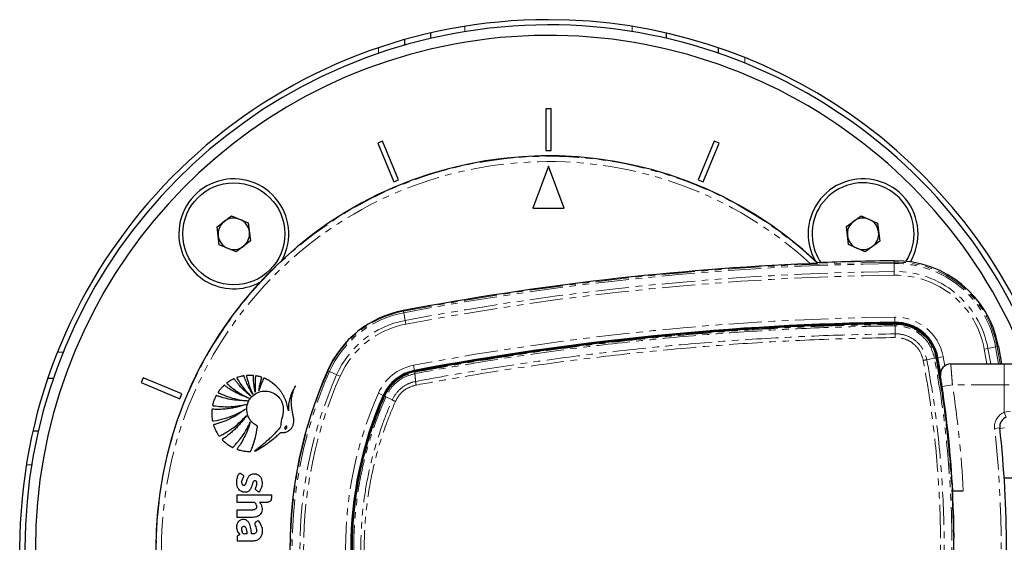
# Model space of a CAD drawing. Header units: millimetres. Extents: x 186 to 9508, y 327 to 8143.
# Tile 27 of 53: x 703 to 891, y 6144 to 6244. Entities that reach past the tile are written whole.
import ezdxf

# ---------------------------------------------------------------- set-up
doc = ezdxf.new("R2010")
doc.units = ezdxf.units.MM
doc.linetypes.add('PHANTOM', pattern=[12.7, 6.35, -1.27, 1.27, -1.27, 1.27, -1.27])

msp = doc.modelspace()

# ---------------------------------------------------------------- linework, layer by layer
at = {"color": 7, "linetype": 'Continuous', "lineweight": 25}
for p, q in [((781.31, 6241.03), (781.31, 6240.01)), ((826.31, 6241.03), (826.31, 6240.01)), ((776.33, 6239.76), (776.33, 6238.72)), ((836.31, 6237.14), (836.31, 6238.2)), ((804.31, 6226.57), (803.31, 6226.57)), ((803.31, 6226.57), (803.31, 6218.57)), ((804.31, 6218.57), (804.31, 6226.57)), ((772.13, 6220.37), (771.2, 6219.98)), ((771.2, 6219.98), (774.26, 6212.59)), ((775.19, 6212.98), (772.13, 6220.37)), ((835.49, 6220.37), (832.43, 6212.98)), ((833.36, 6212.59), (836.42, 6219.98)), ((836.42, 6219.98), (835.49, 6220.37)), ((803.31, 6218.57), (804.31, 6218.57)), ((803.81, 6215.57), (800.81, 6207.57)), ((806.81, 6207.57), (803.81, 6215.57)), ((774.26, 6212.59), (775.19, 6212.98)), ((832.43, 6212.98), (833.36, 6212.59)), ((800.81, 6207.57), (806.81, 6207.57)), ((740.52, 6204.03), (743.29, 6206.11)), ((743.29, 6206.11), (746.47, 6204.76)), ((860.74, 6204.05), (863.52, 6206.11)), ((863.52, 6206.11), (866.7, 6204.74)), ((740.94, 6200.59), (740.52, 6204.03)), ((746.47, 6204.76), (746.89, 6201.32)), ((861.13, 6200.61), (860.74, 6204.05)), ((866.7, 6204.74), (867.09, 6201.29)), ((746.89, 6201.32), (744.13, 6199.23)), ((867.09, 6201.29), (864.31, 6199.23)), ((744.13, 6199.23), (740.94, 6200.59)), ((864.31, 6199.23), (861.13, 6200.61)), ((855.22, 6197.06), (855.25, 6197.15)), ((889.77, 6181.17), (890.36, 6177.82)), ((878.71, 6176.23), (878.21, 6179.03)), ((880.67, 6177.82), (890.89, 6177.82)), ((890.89, 6177.82), (898.08, 6177.82)), ((709.24, 6175.07), (708.18, 6175.07)), ((726.4, 6175.18), (726.01, 6174.25)), ((733.79, 6172.12), (726.4, 6175.18)), ((726.01, 6174.25), (733.4, 6171.19)), ((733.4, 6171.19), (733.79, 6172.12)), ((705.35, 6165.07), (706.37, 6165.07)), ((890.87, 6156.07), (900.71, 6156.07)), ((881.01, 6154.25), (880.97, 6154.28)), ((744.33, 6152.8), (750.9, 6152.8)), ((744.33, 6151.39), (744.33, 6152.8)), ((750.9, 6152.8), (750.9, 6152.2)), ((880.98, 6154.07), (881.02, 6154.07)), ((881.01, 6153.57), (883.05, 6153.57)), ((747.7, 6151.39), (744.33, 6151.39)), ((750.09, 6151.39), (748.63, 6151.39)), ((744.33, 6149.93), (747.33, 6149.93)), ((744.33, 6148.52), (744.33, 6149.93)), ((747.33, 6148.52), (744.33, 6148.52)), ((747.95, 6147.65), (748.39, 6147.9)), ((747.28, 6143.99), (744.33, 6143.99))]:
    msp.add_line(p, q, dxfattribs=at)
at = {"color": 8, "linetype": 'PHANTOM', "lineweight": 18}
for p, q in [((787.81, 6242.29), (787.81, 6241.28)), ((819.81, 6242.29), (819.81, 6241.28)), ((771.33, 6237.15), (771.33, 6238.21)), ((841.31, 6236.35), (841.31, 6235.27)), ((869.85, 6197.28), (869.85, 6197.53)), ((869.85, 6197.28), (869.86, 6196.99)), ((869.86, 6196.99), (869.88, 6195.49)), ((869.88, 6194.78), (869.88, 6195.49)), ((776.11, 6187.89), (776.09, 6188.01)), ((776.11, 6187.89), (776.16, 6187.6)), ((776.44, 6186.13), (776.16, 6187.6)), ((776.57, 6185.43), (776.44, 6186.13)), ((870, 6185.78), (869.98, 6186.78)), ((870, 6185.69), (870, 6185.78)), ((870, 6185.39), (870, 6185.53)), ((870.02, 6185.11), (870.02, 6185.11)), ((870.06, 6183.62), (870.06, 6183.58)), ((887.07, 6180.67), (887.76, 6180.8)), ((887.57, 6177.82), (887.07, 6180.67)), ((889.24, 6181.07), (887.76, 6180.8)), ((887.76, 6180.8), (888.29, 6177.82)), ((889.24, 6181.07), (889.52, 6181.13)), ((889.81, 6177.82), (889.24, 6181.07)), ((889.52, 6181.13), (889.77, 6181.17)), ((889.52, 6181.13), (890.11, 6177.82)), ((710.03, 6180.07), (711.11, 6180.07)), ((877.56, 6178.91), (877.56, 6178.91)), ((877.84, 6178.96), (877.97, 6178.98)), ((878.13, 6179.01), (878.21, 6179.03)), ((878.21, 6179.03), (879.2, 6179.21)), ((879.2, 6179.21), (879.51, 6177.45)), ((778.06, 6177.57), (778.25, 6176.59)), ((890.89, 6177.82), (890.89, 6173.82)), ((761.72, 6176.47), (761.6, 6176.52)), ((761.72, 6176.47), (761.98, 6176.35)), ((763.36, 6175.74), (761.98, 6176.35)), ((764, 6175.46), (763.36, 6175.74)), ((778.26, 6176.5), (778.25, 6176.59)), ((778.31, 6176.27), (778.3, 6176.34)), ((778.3, 6176.27), (778.31, 6176.27)), ((778.3, 6175.98), (778.3, 6175.98)), ((879.01, 6173.52), (880.99, 6173.82)), ((890.89, 6173.82), (880.99, 6173.82)), ((899.44, 6173.82), (890.89, 6173.82)), ((890.89, 6168.6), (890.89, 6173.82)), ((771.32, 6172.22), (772.24, 6171.82)), ((772.32, 6171.78), (772.24, 6171.82)), ((772.53, 6171.69), (772.47, 6171.72)), ((772.53, 6171.68), (772.53, 6171.69)), ((772.76, 6171.57), (772.75, 6171.56)), ((772.75, 6171.56), (772.75, 6171.56)), ((890.89, 6168.6), (892.07, 6168.82)), ((890.89, 6168.6), (891.27, 6167.67)), ((889.04, 6165.49), (890.03, 6165.6)), ((890.93, 6165.6), (890.04, 6165.5)), ((704.09, 6158.57), (705.1, 6158.57))]:
    msp.add_line(p, q, dxfattribs=at)
at = {"color": 8, "linetype": 'PHANTOM', "lineweight": 18, "flags": 128}
for points in [[(870.06, 6183.62), (870.03, 6184.5), (870.02, 6185.11)], [(877.56, 6178.91), (876.94, 6178.79), (876.1, 6178.63)], [(773.99, 6170.94), (773.55, 6171.16), (772.99, 6171.44), (772.75, 6171.56)]]:
    msp.add_lwpolyline(points, dxfattribs=at)
at = {"color": 7, "linetype": 'Continuous', "lineweight": 25, "flags": 128}
msp.add_lwpolyline([(878.67, 6175.94), (878.66, 6176.01), (878.13, 6179.01)], dxfattribs=at)
at = {"color": 7, "linetype": 'Continuous', "lineweight": 25}
msp.add_circle((743.71, 6202.67), 9.75, dxfattribs=at)
for centre, radius, start, end in [((803.81, 6142.57), 101, 90, 339.5732), ((803.81, 6142.57), 100, 20.6403, 339.3597), ((803.81, 6142.57), 101, 20.4268, 90), ((803.81, 6142.57), 98, 21.0814, 338.9186), ((803.81, 6142.57), 75, 46.6933, 313.3067), ((743.71, 6202.67), 10.5, 331.6399, 180), ((863.91, 6202.67), 10.5, 329.3741, 180), ((863.91, 6202.67), 9.75, 327.4322, 186.5432), ((743.71, 6202.67), 3, 126.9721, 186.9721), ((743.71, 6202.67), 3, 66.9721, 126.9721), ((743.71, 6202.67), 3, 6.9721, 66.9721), ((863.91, 6202.67), 3, 126.5432, 186.5432), ((863.91, 6202.67), 3, 66.5432, 126.5432), ((863.91, 6202.67), 3, 6.5432, 66.5432), ((743.71, 6202.67), 3, 306.9721, 6.9721), ((863.91, 6202.67), 3, 306.5432, 6.5432), ((743.71, 6202.67), 10.5, 180, 298.3601), ((743.71, 6202.67), 3, 186.9721, 246.9721), ((863.91, 6202.67), 10.5, 180, 208.3601), ((863.91, 6202.67), 9.75, 186.5432, 214.3627), ((863.91, 6202.67), 3, 186.5432, 246.5432), ((743.71, 6202.67), 3, 246.9721, 306.9721), ((863.91, 6202.67), 3, 246.5432, 306.5432), ((876.63, 5657.07), 540.5, 90.7191, 92.267), ((870.1, 6177.53), 20, 10.4908, 90.7191), ((876.63, 5657.07), 540.38, 92.4164, 100.7235), ((779.78, 6168.48), 19.88, 100.7235, 156.1432), ((876.63, 5657.07), 528.75, 90.7191, 100.7235), ((876.63, 5657.07), 528.66, 90.7191, 100.7235), ((876.63, 5657.07), 528.5, 90.7191, 100.7235), ((870.1, 6177.53), 8.25, 10.4908, 90.7191), ((870.1, 6177.53), 8.16, 10.4908, 90.7191), ((870.1, 6177.53), 8, 10.4908, 90.7191), ((681.31, 6142.57), 200, 1.7191, 10.4908), ((681.31, 6142.57), 200, 4.1474, 10.4908), ((880.67, 6175.82), 2, 90, 189.2779), ((838.37, 6142.57), 83.94, 156.1432, 203.8568), ((779.78, 6168.48), 8.25, 100.7235, 156.1432), ((779.78, 6168.48), 8.16, 100.7235, 156.1432), ((779.78, 6168.48), 8, 100.7235, 156.1432), ((681.31, 6143.25), 200, 2.9569, 8.7036), ((838.37, 6142.57), 72.31, 156.1432, 203.8568), ((838.37, 6142.57), 72.23, 156.1432, 203.8568), ((838.37, 6142.57), 72.06, 156.1432, 203.8568), ((892.02, 6165.82), 2, 112.0417, 186.3565), ((683.31, 6142.57), 208, 353.6435, 6.3565), ((681.31, 6142.57), 199.93, 359.4268, 0.5732)]:
    msp.add_arc(centre, radius, start, end, dxfattribs=at)
at = {"color": 8, "linetype": 'PHANTOM', "lineweight": 18}
for centre, radius, start, end in [((803.81, 6142.57), 74.91, 46.6649, 313.3351), ((803.81, 6142.57), 73.91, 47.3895, 312.6105), ((876.63, 5657.07), 540.25, 90.7191, 100.7235), ((876.63, 5657.07), 539.96, 90.7191, 100.7235), ((876.63, 5657.07), 538.46, 90.7191, 100.7235), ((870.1, 6177.53), 19.75, 10.4908, 90.7191), ((870.1, 6177.53), 19.46, 10.4908, 90.7191), ((870.1, 6177.53), 17.96, 10.4908, 90.7191), ((876.63, 5657.07), 537.75, 90.7191, 100.7235), ((870.1, 6177.53), 17.25, 10.4908, 90.7191), ((779.78, 6168.48), 19.75, 100.7235, 156.1432), ((779.78, 6168.48), 19.46, 100.7235, 156.1432), ((779.78, 6168.48), 17.96, 100.7235, 156.1432), ((876.63, 5657.07), 529.75, 90.7191, 100.7235), ((870.1, 6177.53), 9.25, 10.4908, 90.7191), ((779.78, 6168.48), 17.25, 100.7235, 156.1432), ((867.05, 6185.1), 2.96, 0.0685, 5.6487), ((875.01, 6192.86), 14.18, 280.3598, 281.4916), ((779.78, 6168.48), 9.25, 100.7235, 156.1432), ((838.37, 6142.57), 83.82, 156.1432, 203.8568), ((838.37, 6142.57), 83.52, 156.1432, 203.8568), ((838.37, 6142.57), 82.02, 156.1432, 203.8568), ((838.37, 6142.57), 81.32, 156.1432, 203.8568), ((778.84, 6176.11), 0.559, 163.5371, 193.4563), ((681.31, 6143.25), 202, 2.9276, 8.7036), ((838.37, 6142.57), 73.31, 156.1432, 203.8568), ((773.27, 6172.8), 1.34, 236.2906, 247.3365), ((781.69, 6186.65), 17.49, 243.874, 246.0208), ((892.02, 6165.82), 3, 112.0417, 186.3565), ((683.31, 6142.57), 207, 353.6435, 6.3565)]:
    msp.add_arc(centre, radius, start, end, dxfattribs=at)
at = {"color": 7, "linetype": 'Continuous', "lineweight": 25}
for points, knots in [([(855.22, 6197.06), (855.21, 6197.05), (855.19, 6197.05), (855.02, 6197.03), (854.73, 6197.01), (854.31, 6196.99), (854, 6196.97), (853.85, 6196.97)], [0, 0, 0, 0, 0.1440968, 0.2875872, 0.486137, 0.7601998, 1, 1, 1, 1]), ([(746.93, 6171.69), (746.41, 6172.14), (745.59, 6172.82), (744.73, 6173.76), (744.28, 6174.31), (744.01, 6174.64), (743.89, 6174.85), (743.8, 6174.94), (743.77, 6174.96), (743.75, 6174.97), (743.71, 6174.97), (743.66, 6174.96), (743.57, 6174.91), (743.34, 6174.79), (743.01, 6174.61), (742.69, 6174.39), (742.48, 6174.26), (742.41, 6174.2), (742.39, 6174.18), (742.38, 6174.15), (742.39, 6174.12), (742.41, 6174.07), (742.47, 6174.02), (742.52, 6173.98), (742.54, 6173.96), (742.55, 6173.96), (742.55, 6173.95), (742.55, 6173.95), (742.55, 6173.95), (742.55, 6173.95), (742.55, 6173.95), (742.55, 6173.95), (743.12, 6173.44), (744.39, 6172.42), (745.84, 6171.68), (746.61, 6171.28)], [0, 0, 0, 0, 0.181563, 0.281452, 0.336766, 0.368324, 0.39543, 0.400295, 0.402717, 0.404776, 0.406735, 0.41078, 0.419527, 0.434462, 0.477332, 0.519899, 0.538335, 0.541449, 0.544399, 0.546346, 0.548841, 0.551627, 0.562442, 0.56711, 0.56892, 0.56965, 0.569956, 0.570088, 0.570146, 0.570171, 0.570182, 0.570187, 0.57019, 0.771132, 1, 1, 1, 1]), ([(747.32, 6172.06), (747.04, 6172.52), (746.6, 6173.26), (746.16, 6174.22), (745.92, 6174.83), (745.78, 6175.19), (745.72, 6175.4), (745.69, 6175.49), (745.67, 6175.52), (745.65, 6175.53), (745.63, 6175.55), (745.59, 6175.55), (745.52, 6175.54), (745.42, 6175.52), (745.26, 6175.49), (744.99, 6175.43), (744.69, 6175.35), (744.45, 6175.28), (744.34, 6175.24), (744.3, 6175.21), (744.28, 6175.18), (744.28, 6175.13), (744.3, 6175.09), (744.33, 6175.04), (744.35, 6175), (744.37, 6174.97), (744.37, 6174.96), (744.38, 6174.96), (744.38, 6174.95), (744.38, 6174.95), (744.38, 6174.95), (744.38, 6174.95), (744.38, 6174.95), (744.72, 6174.38), (745.49, 6173.23), (746.44, 6172.22), (746.93, 6171.69)], [0, 0, 0, 0, 0.165667, 0.266279, 0.325785, 0.370092, 0.385201, 0.394149, 0.396289, 0.398331, 0.400329, 0.404851, 0.409546, 0.422041, 0.435842, 0.460922, 0.507787, 0.532654, 0.538534, 0.542969, 0.546556, 0.550022, 0.555764, 0.56218, 0.567863, 0.570218, 0.571206, 0.57163, 0.571814, 0.571894, 0.57193, 0.571945, 0.571952, 0.571957, 0.777413, 1, 1, 1, 1]), ([(747.81, 6172.42), (747.72, 6172.88), (747.58, 6173.63), (747.49, 6174.55), (747.46, 6175.08), (747.45, 6175.37), (747.46, 6175.51), (747.44, 6175.58), (747.4, 6175.6), (747.38, 6175.61), (747.32, 6175.63), (747.18, 6175.64), (746.93, 6175.65), (746.64, 6175.64), (746.39, 6175.64), (746.27, 6175.63), (746.21, 6175.62), (746.19, 6175.61), (746.17, 6175.59), (746.15, 6175.56), (746.14, 6175.51), (746.17, 6175.38), (746.24, 6175.09), (746.39, 6174.51), (746.71, 6173.45), (747.07, 6172.62), (747.32, 6172.06)], [0, 0, 0, 0, 0.173667, 0.277701, 0.336774, 0.369433, 0.380571, 0.39028, 0.392921, 0.395812, 0.399929, 0.415801, 0.444961, 0.493447, 0.520917, 0.534753, 0.538746, 0.542045, 0.544886, 0.547523, 0.554857, 0.563491, 0.595044, 0.666572, 0.779172, 1, 1, 1, 1]), ([(748.51, 6172.72), (748.55, 6173.01), (748.63, 6173.54), (748.78, 6174.2), (748.89, 6174.64), (748.96, 6174.88), (749, 6175.04), (749.04, 6175.15), (749.04, 6175.22), (749.04, 6175.25), (749.02, 6175.27), (748.9, 6175.34), (748.66, 6175.4), (748.37, 6175.46), (748.15, 6175.51), (748.03, 6175.53), (747.96, 6175.54), (747.91, 6175.54), (747.88, 6175.52), (747.86, 6175.49), (747.84, 6175.42), (747.83, 6175.25), (747.79, 6174.9), (747.74, 6173.93), (747.78, 6173.07), (747.81, 6172.42)], [0, 0, 0, 0, 0.127698, 0.23016, 0.296705, 0.322542, 0.341876, 0.367198, 0.371042, 0.374711, 0.378669, 0.383491, 0.434305, 0.485479, 0.510406, 0.531464, 0.538702, 0.544566, 0.549073, 0.554075, 0.560071, 0.580208, 0.62816, 0.714057, 1, 1, 1, 1]), ([(754.19, 6168.87), (754.02, 6169.58), (753.68, 6171), (752.6, 6172.86), (751.37, 6174.04), (750.46, 6174.64), (750.04, 6174.86), (749.83, 6174.96), (749.69, 6175.02), (749.58, 6175.08), (749.5, 6175.1), (749.45, 6175.1), (749.4, 6175.06), (749.36, 6175), (749.33, 6174.92), (749.3, 6174.84), (749.22, 6174.64), (749.04, 6174.25), (748.78, 6173.57), (748.6, 6173.03), (748.51, 6172.72)], [0, 0, 0, 0, 0.202229, 0.40583, 0.591312, 0.672977, 0.708933, 0.723066, 0.737203, 0.751346, 0.758346, 0.76153, 0.764796, 0.773005, 0.782354, 0.789655, 0.796108, 0.841429, 0.909394, 1, 1, 1, 1]), ([(879.01, 6173.52), (878.98, 6173.67), (878.93, 6174.05), (878.84, 6174.6), (878.76, 6175.1), (878.71, 6175.43), (878.7, 6175.48), (878.69, 6175.5)], [0, 0, 0, 0, 0.148936, 0.363368, 0.575824, 0.787673, 1, 1, 1, 1]), ([(746.61, 6171.28), (745.71, 6171.62), (744.42, 6172.12), (743.08, 6172.94), (742.51, 6173.32), (742.24, 6173.51), (742.08, 6173.62), (741.98, 6173.72), (741.91, 6173.75), (741.87, 6173.75), (741.84, 6173.73), (741.79, 6173.69), (741.7, 6173.6), (741.5, 6173.4), (741.23, 6173.12), (740.98, 6172.78), (740.81, 6172.58), (740.74, 6172.47), (740.72, 6172.43), (740.72, 6172.39), (740.73, 6172.36), (740.78, 6172.31), (740.85, 6172.28), (740.91, 6172.26), (740.94, 6172.24), (740.95, 6172.24), (740.95, 6172.24), (740.96, 6172.24), (740.96, 6172.24), (740.96, 6172.24), (740.96, 6172.24), (740.96, 6172.24), (741.47, 6172), (742.57, 6171.55), (744.35, 6171.03), (745.63, 6170.86), (746.3, 6170.77)], [0, 0, 0, 0, 0.221218, 0.318628, 0.361529, 0.378392, 0.39526, 0.406999, 0.409707, 0.412374, 0.415346, 0.417923, 0.427889, 0.443092, 0.483276, 0.518157, 0.540037, 0.544161, 0.547903, 0.550197, 0.552664, 0.555265, 0.565387, 0.569719, 0.571381, 0.572047, 0.572325, 0.572445, 0.572497, 0.57252, 0.57253, 0.572534, 0.572538, 0.702949, 0.845438, 1, 1, 1, 1]), ([(747.69, 6161.17), (747.84, 6161.22), (748.09, 6161.31), (748.43, 6161.53), (748.86, 6161.79), (749.49, 6162.21), (750.37, 6162.83), (751.26, 6163.52), (751.98, 6164.12), (752.39, 6164.47), (752.56, 6164.64), (752.62, 6164.68), (752.65, 6164.7), (752.66, 6164.72), (752.67, 6164.73), (752.69, 6164.74), (752.72, 6164.74), (752.76, 6164.74), (752.85, 6164.72), (752.97, 6164.72), (753.08, 6164.72), (753.15, 6164.72), (753.18, 6164.72), (753.19, 6164.72), (753.2, 6164.72), (753.2, 6164.73), (753.2, 6164.73), (753.2, 6164.73), (753.2, 6164.73), (753.42, 6164.74), (753.84, 6164.84), (754.39, 6165.16), (754.8, 6165.61), (755.16, 6166.32), (755.22, 6167.37), (754.9, 6168.73), (754.67, 6170), (754.71, 6171.14), (754.86, 6171.92), (755.06, 6172.57), (755.25, 6173.12), (755.4, 6173.46), (755.49, 6173.64), (755.5, 6173.65)], [0, 0, 0, 0, 0.02822, 0.047024, 0.072189, 0.117124, 0.182915, 0.263094, 0.318189, 0.351119, 0.358364, 0.361518, 0.363967, 0.364769, 0.365681, 0.366458, 0.368426, 0.370883, 0.374355, 0.383843, 0.39149, 0.394855, 0.396335, 0.396987, 0.397274, 0.3974, 0.397455, 0.39748, 0.39749, 0.397499, 0.435527, 0.473257, 0.509719, 0.541957, 0.613525, 0.690941, 0.79256, 0.84284, 0.893244, 0.933507, 0.964789, 0.996041, 1, 1, 1, 1]), ([(755.5, 6173.65), (755.32, 6173.35), (754.96, 6172.73), (754.54, 6171.74), (754.24, 6170.71), (754.14, 6169.82), (754.14, 6169.21), (754.18, 6168.95), (754.19, 6168.87)], [0, 0, 0, 0, 0.209784, 0.422933, 0.635761, 0.846744, 0.951153, 1, 1, 1, 1]), ([(746.3, 6170.77), (745.2, 6170.82), (743.63, 6170.88), (741.89, 6171.3), (741.15, 6171.52), (740.79, 6171.65), (740.58, 6171.71), (740.44, 6171.79), (740.35, 6171.78), (740.3, 6171.75), (740.23, 6171.6), (740.1, 6171.31), (739.93, 6170.91), (739.79, 6170.5), (739.72, 6170.21), (739.67, 6170.04), (739.66, 6169.96), (739.67, 6169.91), (739.71, 6169.87), (739.76, 6169.86), (739.8, 6169.85), (739.83, 6169.85), (739.84, 6169.85), (739.84, 6169.85), (739.85, 6169.85), (739.85, 6169.85), (739.85, 6169.85), (739.85, 6169.85), (739.85, 6169.85), (740.81, 6169.7), (742.9, 6169.54), (744.95, 6169.9), (746.04, 6170.09)], [0, 0, 0, 0, 0.2255528, 0.3249177, 0.3686671, 0.3858599, 0.4030558, 0.4148985, 0.4176634, 0.4206622, 0.4279839, 0.4501466, 0.4874333, 0.5176517, 0.539746, 0.549342, 0.5531365, 0.5570922, 0.5603648, 0.5639821, 0.5674381, 0.5689722, 0.5696397, 0.5699311, 0.5700588, 0.5701149, 0.5701395, 0.5701504, 0.5701552, 0.5701589, 0.7715299, 1, 1, 1, 1]), ([(746.76, 6161.11), (746.79, 6161.11), (746.84, 6161.1), (746.89, 6161.12), (746.93, 6161.15), (746.96, 6161.22), (747.04, 6161.42), (747.24, 6161.87), (747.58, 6162.82), (747.88, 6163.94), (748.1, 6164.95), (748.15, 6165.52), (748.24, 6165.81), (748.19, 6166), (748.1, 6166.05), (747.92, 6166.15), (747.59, 6166.34), (747.28, 6166.62), (747.05, 6166.86), (746.82, 6167.14), (746.41, 6167.79), (746.11, 6168.92), (746.28, 6170.26), (746.9, 6171.39), (747.88, 6172.24), (749.13, 6172.69), (750.55, 6172.64), (751.9, 6171.99), (752.94, 6170.74), (753.28, 6169.08), (753.04, 6167.8), (752.77, 6166.98), (752.69, 6166.57), (752.67, 6166.14), (752.59, 6165.71), (752.3, 6165.4), (752.1, 6165.15), (751.96, 6164.99), (751.9, 6164.92), (751.87, 6164.89), (751.86, 6164.88), (751.85, 6164.87), (751.85, 6164.87), (751.85, 6164.87), (751.85, 6164.87), (751.66, 6164.66), (751.26, 6164.24), (750.63, 6163.64), (749.99, 6163.06), (749.33, 6162.49), (748.66, 6161.94), (748.12, 6161.5), (747.79, 6161.25), (747.69, 6161.17)], [0, 0, 0, 0, 0.0032966, 0.0044508, 0.0060127, 0.0076363, 0.0119341, 0.0277509, 0.0558597, 0.112253, 0.1432712, 0.1581401, 0.1693379, 0.1728137, 0.1760335, 0.1791851, 0.193339, 0.2142755, 0.2199719, 0.2268437, 0.2499978, 0.2958207, 0.3397938, 0.3804541, 0.4219633, 0.4652446, 0.5095626, 0.5594472, 0.6094064, 0.6653695, 0.7217958, 0.7365556, 0.751316, 0.7635258, 0.7793182, 0.7926307, 0.8053556, 0.8110719, 0.813587, 0.8146937, 0.8151806, 0.8153948, 0.8154891, 0.8155306, 0.8155488, 0.8155631, 0.8441793, 0.8728415, 0.9015416, 0.9302542, 0.9589401, 0.9875496, 1, 1, 1, 1]), ([(746.04, 6170.09), (745.76, 6170), (745.2, 6169.8), (744.34, 6169.57), (743.46, 6169.39), (742.58, 6169.26), (741.69, 6169.17), (740.8, 6169.13), (740.14, 6169.15), (739.74, 6169.16), (739.63, 6169.18), (739.56, 6169.16), (739.54, 6169.14), (739.51, 6169.08), (739.5, 6168.82), (739.47, 6168.33), (739.51, 6167.72), (739.56, 6167.27), (739.6, 6167.05), (739.62, 6166.99), (739.65, 6166.97), (739.68, 6166.95), (739.74, 6166.94), (739.8, 6166.95), (739.84, 6166.96), (739.87, 6166.97), (739.89, 6166.97), (739.89, 6166.97), (739.89, 6166.97), (739.9, 6166.97), (739.9, 6166.97), (739.9, 6166.97), (739.9, 6166.97), (740.56, 6167.07), (741.93, 6167.37), (743.98, 6168.08), (745.28, 6168.8), (745.95, 6169.18)], [0, 0, 0, 0, 0.057426, 0.114826, 0.172211, 0.229592, 0.286977, 0.344377, 0.401806, 0.412893, 0.421478, 0.424076, 0.425858, 0.427738, 0.436262, 0.474569, 0.523369, 0.554574, 0.56231, 0.564903, 0.567089, 0.56915, 0.572812, 0.576881, 0.580591, 0.582187, 0.582872, 0.58317, 0.5833, 0.583357, 0.583382, 0.583393, 0.583398, 0.583402, 0.713102, 0.851978, 1, 1, 1, 1]), ([(745.95, 6169.18), (744.96, 6168.5), (743.54, 6167.52), (741.81, 6166.82), (741.06, 6166.55), (740.66, 6166.43), (740.31, 6166.32), (740.05, 6166.28), (739.92, 6166.23), (739.86, 6166.2), (739.84, 6166.14), (739.86, 6166.02), (739.95, 6165.81), (740.1, 6165.42), (740.32, 6164.97), (740.55, 6164.56), (740.74, 6164.3), (740.83, 6164.13), (740.91, 6164.07), (740.97, 6164.05), (741.14, 6164.13), (741.41, 6164.28), (741.77, 6164.47), (742.14, 6164.68), (742.57, 6164.94), (743.13, 6165.31), (743.98, 6165.92), (745.02, 6166.8), (745.75, 6167.59), (746.12, 6167.98)], [0, 0, 0, 0, 0.226718, 0.326617, 0.352803, 0.378996, 0.4052, 0.423578, 0.427974, 0.432067, 0.43542, 0.439009, 0.45551, 0.47762, 0.518825, 0.549936, 0.567789, 0.580796, 0.58381, 0.586672, 0.592895, 0.616517, 0.647493, 0.669087, 0.698685, 0.742291, 0.796477, 0.898237, 1, 1, 1, 1]), ([(746.12, 6167.98), (745.95, 6167.74), (745.62, 6167.27), (745.08, 6166.59), (744.51, 6165.94), (743.9, 6165.33), (743.27, 6164.74), (742.59, 6164.2), (742.03, 6163.75), (741.64, 6163.55), (741.53, 6163.43), (741.51, 6163.4), (741.51, 6163.36), (741.53, 6163.31), (741.67, 6163.14), (741.89, 6162.97), (742.21, 6162.69), (742.54, 6162.45), (742.86, 6162.24), (743.09, 6162.1), (743.24, 6162.02), (743.36, 6161.93), (743.46, 6161.89), (743.53, 6161.9), (743.61, 6161.96), (743.73, 6162.11), (743.92, 6162.3), (744.14, 6162.54), (744.44, 6162.89), (744.83, 6163.36), (745.44, 6164.18), (746.16, 6165.3), (746.62, 6166.26), (746.85, 6166.74)], [0, 0, 0, 0, 0.05771, 0.11539, 0.173053, 0.230709, 0.288371, 0.346051, 0.403765, 0.431524, 0.433822, 0.435859, 0.437913, 0.441817, 0.446383, 0.480892, 0.497728, 0.531857, 0.561892, 0.573691, 0.585489, 0.597662, 0.603357, 0.606247, 0.609835, 0.624207, 0.643874, 0.663907, 0.689821, 0.734639, 0.787656, 0.89382, 1, 1, 1, 1]), ([(746.85, 6166.74), (746.66, 6166.14), (746.3, 6165), (745.65, 6163.66), (745.12, 6162.74), (744.74, 6162.15), (744.49, 6161.81), (744.36, 6161.62), (744.35, 6161.58), (744.35, 6161.55), (744.37, 6161.52), (744.42, 6161.49), (744.48, 6161.47), (744.6, 6161.44), (744.76, 6161.38), (745.2, 6161.27), (745.86, 6161.14), (746.46, 6161.12), (746.76, 6161.11)], [0, 0, 0, 0, 0.229182, 0.431712, 0.540852, 0.613251, 0.685771, 0.694462, 0.697028, 0.701156, 0.704891, 0.711452, 0.718649, 0.729129, 0.755851, 0.782573, 0.891294, 1, 1, 1, 1]), ([(753.79, 6165.93), (753.78, 6165.94), (753.76, 6165.95), (753.7, 6165.95), (753.62, 6165.92), (753.55, 6165.85), (753.49, 6165.75), (753.44, 6165.65), (753.42, 6165.55), (753.43, 6165.47), (753.46, 6165.42), (753.48, 6165.41), (753.49, 6165.4)], [0, 0, 0, 0, 0.054152, 0.106755, 0.220928, 0.354231, 0.499771, 0.645409, 0.778973, 0.893409, 0.946014, 1, 1, 1, 1]), ([(753.49, 6165.4), (753.51, 6165.39), (753.53, 6165.38), (753.57, 6165.38), (753.62, 6165.4), (753.67, 6165.43), (753.74, 6165.49), (753.8, 6165.58), (753.84, 6165.68), (753.87, 6165.78), (753.86, 6165.86), (753.83, 6165.91), (753.81, 6165.92), (753.79, 6165.93)], [0, 0, 0, 0, 0.054064, 0.106543, 0.161595, 0.221254, 0.354546, 0.500182, 0.645922, 0.779485, 0.893724, 0.946168, 1, 1, 1, 1]), ([(748.02, 6153.68), (747.98, 6153.7), (747.92, 6153.75), (747.87, 6153.85), (747.86, 6153.96), (747.89, 6154.2), (748.07, 6154.51), (748.15, 6154.9), (748.12, 6155.19), (748.05, 6155.35), (747.95, 6155.47), (747.81, 6155.52), (747.67, 6155.52), (747.48, 6155.42), (747.35, 6155.17), (747.24, 6154.79), (747.09, 6154.31), (746.9, 6153.9), (746.66, 6153.62), (746.47, 6153.46), (746.19, 6153.35), (745.86, 6153.31), (745.49, 6153.35), (745.12, 6153.49), (744.78, 6153.73), (744.51, 6154.09), (744.31, 6154.57), (744.24, 6155.13), (744.27, 6155.67), (744.39, 6156.22), (744.56, 6156.64), (744.75, 6156.89), (744.8, 6156.97), (744.83, 6156.99), (744.84, 6156.99), (744.85, 6156.99), (744.88, 6156.99), (744.92, 6156.97), (744.98, 6156.93), (745.07, 6156.85), (745.22, 6156.76), (745.42, 6156.66), (745.5, 6156.52), (745.54, 6156.44)], [0, 0, 0, 0, 0.011232, 0.021027, 0.030771, 0.041185, 0.086899, 0.130076, 0.148188, 0.165146, 0.177277, 0.190131, 0.203885, 0.216548, 0.246148, 0.277538, 0.326313, 0.385862, 0.400693, 0.426996, 0.454023, 0.481187, 0.517987, 0.555064, 0.591537, 0.628693, 0.67989, 0.732012, 0.784237, 0.827478, 0.888451, 0.90755, 0.914117, 0.915019, 0.915944, 0.916985, 0.918229, 0.923434, 0.929635, 0.939467, 0.956213, 0.977297, 1, 1, 1, 1]), ([(745.54, 6156.44), (745.55, 6156.37), (745.56, 6156.22), (745.43, 6155.98), (745.28, 6155.71), (745.19, 6155.37), (745.2, 6155.08), (745.27, 6154.88), (745.34, 6154.77), (745.42, 6154.7), (745.52, 6154.66), (745.63, 6154.64), (745.74, 6154.67), (745.85, 6154.74), (745.95, 6154.86), (746.08, 6155.15), (746.18, 6155.49), (746.31, 6155.88), (746.46, 6156.24), (746.74, 6156.58), (747.16, 6156.8), (747.57, 6156.88), (748, 6156.83), (748.44, 6156.64), (748.82, 6156.26), (749.05, 6155.72), (749.14, 6155.15), (749.11, 6154.55), (748.97, 6154.05), (748.8, 6153.74), (748.71, 6153.59), (748.64, 6153.5), (748.58, 6153.42), (748.54, 6153.38), (748.52, 6153.36), (748.51, 6153.36), (748.51, 6153.36), (748.5, 6153.36), (748.5, 6153.36), (748.48, 6153.37), (748.47, 6153.38), (748.45, 6153.39), (748.44, 6153.4), (748.44, 6153.4), (748.44, 6153.4), (748.44, 6153.4), (748.44, 6153.4), (748.44, 6153.4), (748.44, 6153.4), (748.44, 6153.4), (748.35, 6153.46), (748.21, 6153.55), (748.07, 6153.64), (748.02, 6153.68)], [0, 0, 0, 0, 0.021417, 0.042498, 0.077987, 0.110867, 0.143353, 0.159573, 0.170162, 0.180525, 0.190826, 0.201476, 0.212535, 0.223128, 0.239347, 0.255952, 0.314059, 0.343371, 0.372846, 0.427443, 0.46738, 0.507386, 0.547856, 0.589422, 0.644348, 0.699381, 0.755554, 0.810452, 0.874335, 0.902475, 0.913539, 0.924622, 0.9357, 0.940706, 0.942343, 0.942869, 0.943336, 0.943782, 0.944363, 0.945513, 0.947963, 0.950291, 0.951078, 0.951352, 0.951457, 0.9515, 0.951519, 0.951527, 0.95153, 0.951532, 0.951533, 0.982273, 1, 1, 1, 1]), ([(750.9, 6152.2), (750.88, 6152.08), (750.85, 6151.84), (750.63, 6151.58), (750.37, 6151.42), (750.18, 6151.4), (750.09, 6151.39)], [0, 0, 0, 0, 0.283705, 0.557917, 0.775026, 1, 1, 1, 1]), ([(748.63, 6151.39), (748.74, 6151.26), (748.96, 6150.99), (749.11, 6150.49), (749.14, 6149.98), (749.03, 6149.47), (748.75, 6149.03), (748.19, 6148.61), (747.67, 6148.56), (747.33, 6148.52)], [0, 0, 0, 0, 0.125361, 0.250199, 0.375861, 0.501046, 0.626299, 0.751147, 1, 1, 1, 1]), ([(747.7, 6151.39), (747.78, 6151.29), (747.94, 6151.09), (748.05, 6150.77), (748.07, 6150.49), (748.02, 6150.27), (747.9, 6150.11), (747.73, 6149.99), (747.53, 6149.95), (747.39, 6149.94), (747.33, 6149.93)], [0, 0, 0, 0, 0.20075, 0.371353, 0.491267, 0.615204, 0.694596, 0.793687, 0.904539, 1, 1, 1, 1]), ([(881.22, 6148.57), (881.21, 6148.53), (881.2, 6148.44), (881.2, 6147.75), (881.21, 6146.73), (881.22, 6145.61), (881.23, 6144.86), (881.23, 6144.57)], [0, 0, 0, 0, 0.214577, 0.429187, 0.643791, 0.85845, 1, 1, 1, 1]), ([(747.09, 6145.36), (747.06, 6145.71), (747.01, 6146.4), (746.77, 6147.26), (746.36, 6147.83), (745.89, 6148.11), (745.36, 6148.14), (744.9, 6148), (744.57, 6147.75), (744.33, 6147.34), (744.2, 6146.78), (744.29, 6146.13), (744.54, 6145.61), (744.77, 6145.33), (744.87, 6145.21)], [0, 0, 0, 0, 0.143245, 0.2863, 0.358562, 0.42973, 0.501653, 0.57333, 0.62118, 0.668883, 0.765222, 0.851094, 0.934425, 1, 1, 1, 1]), ([(746.25, 6145.36), (746.24, 6145.6), (746.23, 6145.94), (746.12, 6146.35), (746.01, 6146.57), (745.87, 6146.71), (745.73, 6146.77), (745.58, 6146.78), (745.44, 6146.75), (745.31, 6146.68), (745.21, 6146.53), (745.18, 6146.28), (745.2, 6145.97), (745.29, 6145.77), (745.34, 6145.67)], [0, 0, 0, 0, 0.235346, 0.328382, 0.417623, 0.466597, 0.514368, 0.562572, 0.611927, 0.656748, 0.699407, 0.787981, 0.894127, 1, 1, 1, 1]), ([(747.95, 6147.65), (747.91, 6147.62), (747.84, 6147.57), (747.76, 6147.46), (747.71, 6147.33), (747.69, 6147.05), (747.92, 6146.69), (748.06, 6146.26), (748.07, 6145.89), (747.98, 6145.64), (747.81, 6145.47), (747.51, 6145.34), (747.26, 6145.35), (747.09, 6145.36)], [0, 0, 0, 0, 0.043693, 0.087035, 0.130805, 0.173871, 0.347703, 0.520641, 0.609431, 0.697904, 0.762047, 0.837472, 1, 1, 1, 1]), ([(748.39, 6147.9), (748.64, 6147.54), (749.13, 6146.8), (749.21, 6145.66), (748.93, 6144.82), (748.5, 6144.33), (747.92, 6144.03), (747.49, 6144), (747.28, 6143.99)], [0, 0, 0, 0, 0.2513706, 0.5065545, 0.6303127, 0.7534146, 0.8768054, 1, 1, 1, 1]), ([(744.87, 6145.21), (744.8, 6145.18), (744.64, 6145.13), (744.43, 6145.02), (744.34, 6144.83), (744.33, 6144.64), (744.33, 6144.36), (744.33, 6144.14), (744.33, 6143.99)], [0, 0, 0, 0, 0.153808, 0.342505, 0.433346, 0.55862, 0.702766, 1, 1, 1, 1]), ([(746.25, 6145.36), (746.13, 6145.36), (745.92, 6145.37), (745.67, 6145.32), (745.53, 6145.41), (745.44, 6145.52), (745.38, 6145.61), (745.34, 6145.67)], [0, 0, 0, 0, 0.336352, 0.602343, 0.685151, 0.78957, 1, 1, 1, 1])]:
    msp.add_open_spline(points, degree=3, knots=knots, dxfattribs=at)
at = {"color": 8, "linetype": 'PHANTOM', "lineweight": 18}
for points, knots in [([(870.02, 6185.11), (867.75, 6185.07), (860.95, 6184.95), (849.61, 6184.51), (835.71, 6183.62), (821.52, 6182.34), (807.06, 6180.63), (792.64, 6178.55), (783.08, 6176.84), (778.3, 6175.98)], [0, 0, 0, 0, 0.0736516, 0.2209668, 0.3684144, 0.5259122, 0.6835704, 0.8417055, 1, 1, 1, 1]), ([(778.31, 6176.27), (783.09, 6177.13), (792.64, 6178.84), (807.06, 6180.92), (821.52, 6182.63), (835.7, 6183.91), (849.6, 6184.8), (860.93, 6185.24), (867.73, 6185.36), (870, 6185.39)], [0, 0, 0, 0, 0.158217, 0.316434, 0.474012, 0.63159, 0.77897, 0.926349, 1, 1, 1, 1]), ([(870, 6185.39), (870, 6185.39), (870, 6185.39), (870, 6185.39), (870.01, 6185.39)], [0, 0, 0, 0, 0.24568, 1, 1, 1, 1]), ([(870.01, 6185.39), (870.14, 6185.39), (871.15, 6185.39), (873.05, 6184.98), (875.33, 6183.59), (877.1, 6181.52), (877.59, 6179.81), (877.84, 6178.96)], [0, 0, 0, 0, 0.036324, 0.277287, 0.518216, 0.759108, 1, 1, 1, 1]), ([(877.56, 6178.91), (877.32, 6179.73), (876.85, 6181.37), (875.15, 6183.37), (872.95, 6184.71), (871.12, 6185.1), (870.14, 6185.1), (870.02, 6185.11)], [0, 0, 0, 0, 0.240815, 0.481676, 0.72263, 0.963679, 1, 1, 1, 1]), ([(778.43, 6174.48), (780.66, 6174.89), (787.32, 6176.11), (798.5, 6177.9), (812.27, 6179.77), (826.41, 6181.3), (840.91, 6182.47), (855.47, 6183.28), (865.19, 6183.48), (870.06, 6183.58)], [0, 0, 0, 0, 0.0737204, 0.221176, 0.3687607, 0.5261662, 0.6837316, 0.8417841, 1, 1, 1, 1]), ([(870.07, 6182.87), (865.22, 6182.77), (855.5, 6182.57), (840.96, 6181.76), (826.47, 6180.59), (812.35, 6179.06), (798.59, 6177.2), (787.42, 6175.41), (780.76, 6174.19), (778.54, 6173.79)], [0, 0, 0, 0, 0.158052, 0.316267, 0.473672, 0.631237, 0.778693, 0.926279, 1, 1, 1, 1]), ([(870.06, 6183.58), (870.06, 6183.58), (870.77, 6183.59), (872.17, 6183.36), (874, 6182.33), (875.47, 6180.73), (875.88, 6179.35), (876.1, 6178.63)], [0, 0, 0, 0, 0.000007, 0.251557, 0.493427, 0.734807, 1, 1, 1, 1]), ([(875.41, 6178.5), (875.22, 6179.14), (874.85, 6180.36), (873.56, 6181.76), (871.94, 6182.7), (870.7, 6182.81), (870.07, 6182.87)], [0, 0, 0, 0, 0.265153, 0.506539, 0.748436, 1, 1, 1, 1]), ([(876.1, 6178.63), (876.49, 6176.41), (877.65, 6169.76), (878.92, 6158.53), (879.56, 6145), (879.26, 6131.78), (878.17, 6118.93), (876.79, 6110.65), (876.1, 6106.51)], [0, 0, 0, 0, 0.09315, 0.279528, 0.466787, 0.653164, 0.82623, 1, 1, 1, 1]), ([(877.56, 6106.23), (878.26, 6110.46), (879.67, 6118.92), (880.75, 6131.96), (881.04, 6145.27), (880.38, 6158.8), (879.11, 6170.02), (877.95, 6176.69), (877.56, 6178.91)], [0, 0, 0, 0, 0.175926, 0.351853, 0.536803, 0.722183, 0.907563, 1, 1, 1, 1]), ([(877.84, 6178.96), (878.22, 6176.74), (879.39, 6170.07), (880.66, 6158.84), (881.32, 6145.29), (881.03, 6131.95), (879.95, 6118.89), (878.54, 6110.42), (877.84, 6106.18)], [0, 0, 0, 0, 0.092437, 0.27739, 0.463199, 0.648153, 0.823711, 1, 1, 1, 1]), ([(875.41, 6106.64), (876.1, 6110.76), (877.47, 6119), (878.56, 6131.81), (878.87, 6144.98), (878.23, 6158.46), (876.96, 6169.65), (875.8, 6176.29), (875.41, 6178.5)], [0, 0, 0, 0, 0.173418, 0.346836, 0.533213, 0.720031, 0.906849, 1, 1, 1, 1]), ([(880.67, 6177.82), (880.67, 6177.78), (880.68, 6177.69), (880.73, 6177.01), (880.81, 6176.02), (880.9, 6174.89), (880.96, 6174.13), (880.99, 6173.82)], [0, 0, 0, 0, 0.2122436, 0.4240221, 0.6364538, 0.8509534, 1, 1, 1, 1]), ([(772.53, 6171.69), (772.9, 6172.36), (773.7, 6173.81), (775.72, 6175.5), (777.44, 6176.01), (778.3, 6176.27)], [0, 0, 0, 0, 0.298978, 0.648579, 1, 1, 1, 1]), ([(778.3, 6175.98), (777.47, 6175.73), (775.82, 6175.24), (773.88, 6173.61), (773.11, 6172.21), (772.76, 6171.57)], [0, 0, 0, 0, 0.350443, 0.700656, 1, 1, 1, 1]), ([(778.3, 6175.98), (778.29, 6176.02), (778.29, 6176.1), (778.28, 6176.19), (778.29, 6176.25), (778.3, 6176.26), (778.3, 6176.27)], [0, 0, 0, 0, 0.25, 0.5, 0.75, 1, 1, 1, 1]), ([(778.43, 6174.48), (778.41, 6174.77), (778.36, 6175.27), (778.32, 6175.77), (778.3, 6175.98)], [0, 0, 0, 0, 0.586932, 1, 1, 1, 1]), ([(773.99, 6170.94), (773.99, 6170.94), (774.27, 6171.58), (775.05, 6172.75), (776.65, 6173.95), (777.86, 6174.37), (778.43, 6174.48), (778.43, 6174.48)], [0, 0, 0, 0, 0.000012, 0.354377, 0.701124, 0.999994, 1, 1, 1, 1]), ([(778.54, 6173.79), (777.95, 6173.61), (776.87, 6173.3), (775.46, 6172.2), (774.89, 6171.21), (774.58, 6170.67)], [0, 0, 0, 0, 0.349098, 0.645457, 1, 1, 1, 1]), ([(772.53, 6113.46), (771.53, 6115.93), (769.53, 6120.87), (767.59, 6128.65), (766.53, 6136.14), (766.28, 6143.06), (766.63, 6149.89), (767.71, 6157.01), (769.62, 6164.52), (771.56, 6169.3), (772.53, 6171.68)], [0, 0, 0, 0, 0.133261, 0.266939, 0.400198, 0.51123, 0.613098, 0.741938, 0.871158, 1, 1, 1, 1]), ([(772.75, 6171.56), (772.03, 6169.81), (770.57, 6166.3), (768.91, 6160.8), (767.65, 6155.13), (766.85, 6149.25), (766.53, 6143.06), (766.76, 6136.86), (767.52, 6130.77), (768.74, 6124.96), (770.43, 6119.18), (771.98, 6115.45), (772.75, 6113.58)], [0, 0, 0, 0, 0.095155, 0.190919, 0.288596, 0.386935, 0.488768, 0.599761, 0.69807, 0.797055, 0.898162, 1, 1, 1, 1]), ([(772.75, 6171.56), (772.69, 6171.59), (772.58, 6171.65), (772.53, 6171.67), (772.53, 6171.68), (772.53, 6171.68)], [0, 0, 0, 0, 0.499354, 0.896725, 1, 1, 1, 1]), ([(773.99, 6114.2), (773.99, 6114.2), (773.09, 6116.21), (771.59, 6120.07), (769.91, 6125.9), (768.75, 6131.63), (768.07, 6137.51), (767.89, 6143.41), (768.21, 6149.26), (769.01, 6155.05), (770.31, 6160.82), (771.99, 6166.14), (773.34, 6169.48), (773.99, 6170.94), (773.99, 6170.94)], [0, 0, 0, 0, 0.000001, 0.113422, 0.212167, 0.311597, 0.413192, 0.515536, 0.614282, 0.713717, 0.815318, 0.917666, 0.999999, 1, 1, 1, 1]), ([(774.58, 6170.67), (773.97, 6169.2), (772.35, 6165.36), (770.43, 6158.86), (769.02, 6151.22), (768.48, 6143.47), (768.82, 6135.71), (770.03, 6128.04), (771.93, 6120.91), (773.75, 6116.5), (774.58, 6114.47)], [0, 0, 0, 0, 0.082355, 0.216249, 0.35057, 0.484461, 0.618347, 0.752663, 0.886551, 1, 1, 1, 1])]:
    msp.add_open_spline(points, degree=3, knots=knots, dxfattribs=at)
for points in [[(870.02, 6185.11), (870.02, 6185.15), (870.01, 6185.23), (870.01, 6185.32), (870.01, 6185.38), (870.01, 6185.39), (870.01, 6185.39)], [(870.07, 6182.87), (870.07, 6182.93), (870.07, 6183.07), (870.07, 6183.26), (870.07, 6183.43), (870.06, 6183.53), (870.06, 6183.58)], [(875.41, 6178.5), (875.48, 6178.51), (875.6, 6178.54), (875.79, 6178.57), (875.96, 6178.6), (876.05, 6178.62), (876.1, 6178.63)], [(877.84, 6178.96), (877.83, 6178.96), (877.82, 6178.96), (877.77, 6178.95), (877.68, 6178.93), (877.6, 6178.91), (877.56, 6178.91)], [(778.43, 6174.48), (778.44, 6174.43), (778.45, 6174.34), (778.47, 6174.16), (778.5, 6173.98), (778.53, 6173.85), (778.54, 6173.79)]]:
    msp.add_open_spline(points, degree=3, dxfattribs=at)

doc.saveas('drawing.dxf')
